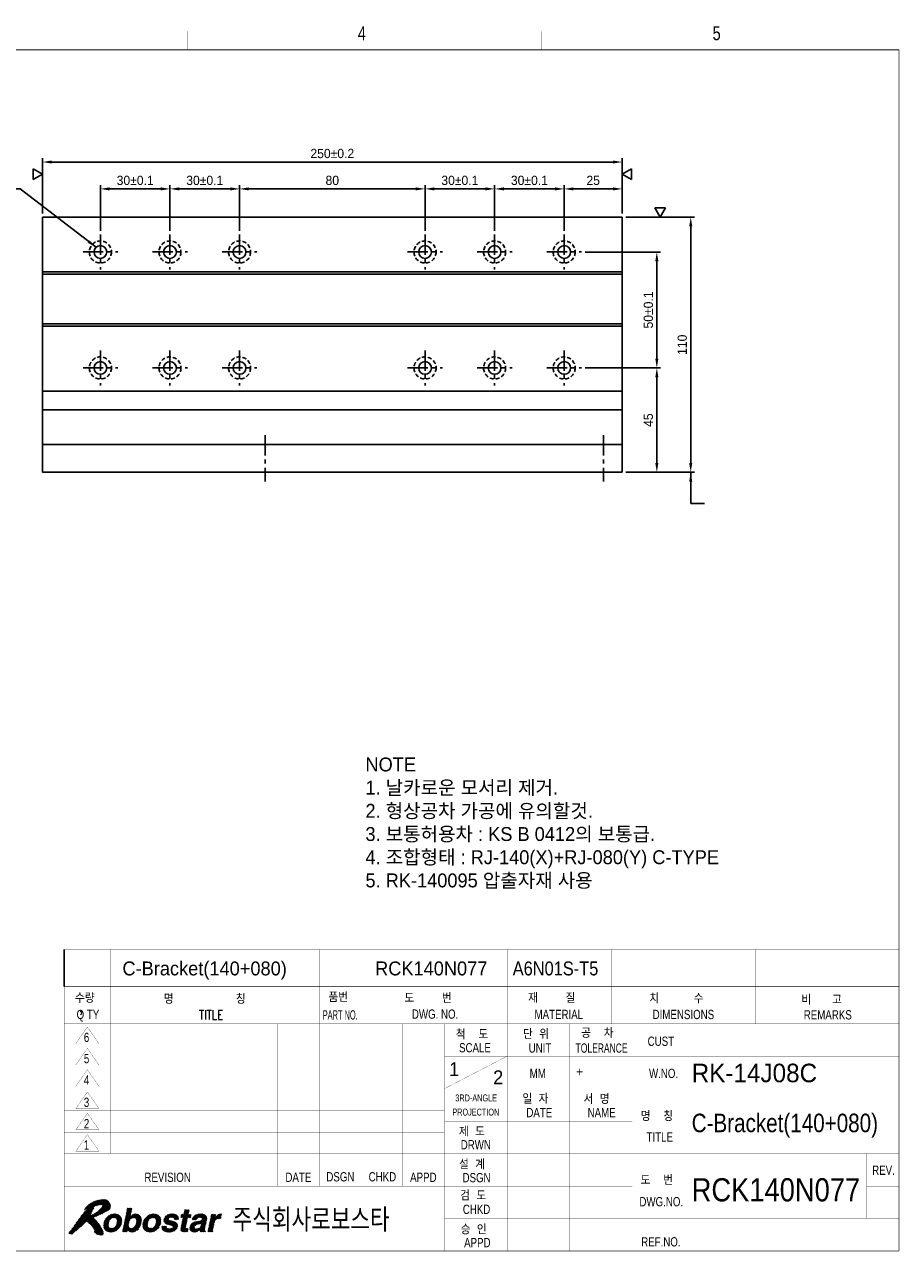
# Model space of a CAD drawing. Extents: x 1459 to 11977, y 582 to 6630.
# Tile 2 of 2: x 1850 to 2228, y 1106 to 1635. Entities that reach past the tile are written whole.
import ezdxf
from ezdxf.enums import TextEntityAlignment as Align

# ---------------------------------------------------------------- set-up
doc = ezdxf.new("R2010")
doc.units = 0
doc.header["$LTSCALE"] = 7
doc.header["$MEASUREMENT"] = 0
doc.linetypes.add('CENTER', pattern=[2, 1.25, -0.25, 0.25, -0.25])
doc.linetypes.add('HIDDEN', pattern=[0.375, 0.25, -0.125])
doc.layers.get('0').update_dxf_attribs({"linetype": 'CONTINUOUS'})
doc.layers.get('DEFPOINTS').update_dxf_attribs({"linetype": 'CONTINUOUS'})
for name, color, linetype in [('1', 3, 'CENTER'), ('3', 4, 'CONTINUOUS'), ('CENTERLINE', 3, 'CENTER'), ('DIM', 4, 'CONTINUOUS'), ('DIMENSION', 4, 'CONTINUOUS'), ('HIDDENLINE', 5, 'HIDDEN')]:
    doc.layers.add(name, color=color, linetype=linetype)
doc.styles.add('GHS', font='romans.shx', dxfattribs={"bigfont": 'ghs.shx'})
doc.styles.add('HS', font='txt.shx', dxfattribs={"width": 0.8, "bigfont": 'hs.shx'})
doc.styles.add('ROMANS', font='ROMANS.shx', dxfattribs={"width": 0.8})
doc.styles.get("Standard").update_dxf_attribs({"font": 'Gulim.ttf'})
doc.dimstyles.new('ISO-25(x1.5)', dxfattribs={"dimscale": 1.6, "dimtxt": 2.5, "dimasz": 2.5, "dimexe": 1, "dimexo": 1, "dimgap": 1, "dimtad": 1, "dimdsep": 46, "dimtxsty": 'GHS', "dimcen": 0, "dimclrd": 256, "dimclre": 256, "dimclrt": 9, "dimadec": 0, "dimazin": 2, "dimtfac": 1, "dimtmove": 0, "dimatfit": 3, "dimfxl": 0, "dimlwd": -1, "dimlwe": -1, "dimarcsym": 0})

# ---------------------------------------------------------------- blocks, each defined once
blk = doc.blocks.new('*X1')
at = {"color": 0}
for p, q in [((8.49, 5.4), (11.07, 7.98)), ((8.51, 5.59), (10.91, 7.99)), ((8.53, 5.79), (10.72, 7.98)), ((8.55, 5.98), (10.52, 7.96)), ((10.39, 7.12), (11.23, 7.96)), ((12.85, 5.52), (15.32, 7.98)), ((12.9, 5.74), (15.11, 7.96)), ((13.14, 6.86), (14.39, 8.11)), ((13.19, 7.09), (14.44, 8.34)), ((13.23, 7.31), (14.48, 8.56)), ((13.28, 7.54), (14.53, 8.79)), ((13.33, 7.76), (14.58, 9.01)), ((13.38, 7.99), (14.6, 9.21)), ((13.42, 8.21), (14.42, 9.21)), ((13.47, 8.44), (14.24, 9.21)), ((13.52, 8.66), (14.07, 9.21)), ((13.57, 8.88), (13.89, 9.21)), ((13.62, 9.11), (13.71, 9.21)), ((14.54, 7.03), (15.5, 7.99)), ((14.81, 7.12), (15.66, 7.97)), ((15.01, 7.14), (15.81, 7.95)), ((16.95, 5.55), (19.39, 7.99)), ((16.97, 5.74), (19.21, 7.98)), ((16.98, 5.94), (19.01, 7.96)), ((17.04, 6.17), (18.81, 7.94)), ((18.58, 7), (19.55, 7.97)), ((18.88, 7.13), (19.71, 7.95)), ((21.49, 6.55), (22.9, 7.96)), ((21.51, 6.39), (23.09, 7.98)), ((21.52, 6.23), (23.28, 7.99)), ((21.59, 6.13), (23.45, 7.99)), ((22.87, 7.23), (23.62, 7.98)), ((23.07, 7.25), (23.77, 7.95)), ((25.14, 7.2), (26.85, 8.91)), ((25.31, 7.2), (26.97, 8.85)), ((25.49, 7.2), (26.92, 8.63)), ((25.53, 6.71), (26.78, 7.95)), ((25.58, 6.93), (26.83, 8.18)), ((25.63, 7.15), (26.88, 8.4)), ((25.82, 8.05), (26.67, 8.91)), ((25.86, 8.28), (26.5, 8.91)), ((25.91, 8.5), (26.32, 8.91)), ((25.96, 8.73), (26.14, 8.91)), ((27.64, 6.69), (28.89, 7.94)), ((27.81, 6.69), (29.1, 7.98)), ((27.99, 6.69), (29.29, 7.99)), ((28.17, 6.69), (29.47, 8)), ((28.34, 6.69), (29.64, 7.99)), ((29.02, 7.19), (29.81, 7.98)), ((29.22, 7.21), (29.95, 7.95)), ((31.21, 5.32), (33.89, 7.99)), ((31.26, 5.54), (33.71, 7.99)), ((31.31, 5.76), (33.51, 7.97)), ((8.52, 5.25), (9.68, 6.41)), ((8.55, 5.1), (9.59, 6.15)), ((8.58, 4.96), (9.54, 5.92)), ((8.62, 6.23), (10.31, 7.92)), ((8.64, 4.84), (9.52, 5.72)), ((8.7, 6.49), (10.04, 7.84)), ((8.7, 4.73), (9.52, 5.54)), ((8.77, 4.61), (9.54, 5.39)), ((8.88, 6.84), (9.71, 7.68)), ((9.99, 4.07), (12.42, 6.5)), ((10.17, 4.08), (12.4, 6.3)), ((10.37, 4.1), (12.38, 6.1)), ((10.58, 4.12), (12.32, 5.87)), ((10.6, 7.15), (11.38, 7.94)), ((10.78, 7.16), (11.51, 7.89)), ((10.84, 4.21), (12.23, 5.6)), ((10.93, 7.13), (11.64, 7.84)), ((11.05, 5.31), (12.42, 6.68)), ((11.06, 7.09), (11.77, 7.79)), ((11.17, 7.02), (11.87, 7.71)), ((11.26, 6.93), (11.96, 7.64)), ((11.26, 5.69), (12.4, 6.83)), ((11.33, 6.82), (12.06, 7.56)), ((11.34, 5.95), (12.37, 6.98)), ((11.37, 6.69), (12.14, 7.46)), ((11.38, 6.17), (12.34, 7.12)), ((11.4, 6.54), (12.21, 7.35)), ((11.4, 6.36), (12.28, 7.24)), ((12.57, 4.17), (13.86, 5.46)), ((12.61, 4.39), (13.85, 5.63)), ((12.66, 4.62), (13.87, 5.83)), ((12.71, 4.84), (13.91, 6.05)), ((12.73, 4.16), (13.89, 5.32)), ((12.76, 5.07), (13.99, 6.3)), ((12.8, 5.29), (14.14, 6.63)), ((12.95, 5.97), (14.85, 7.87)), ((13, 6.19), (14.24, 7.44)), ((13.04, 6.42), (14.29, 7.66)), ((13.09, 6.64), (14.34, 7.89)), ((14.27, 4.1), (16.65, 6.49)), ((14.41, 4.07), (16.63, 6.29)), ((14.58, 4.06), (16.6, 6.09)), ((14.78, 4.09), (16.54, 5.84)), ((14.99, 4.12), (16.46, 5.59)), ((15.16, 7.12), (15.94, 7.9)), ((15.19, 5.21), (16.67, 6.68)), ((15.29, 7.08), (16.06, 7.84)), ((15.4, 7.01), (16.18, 7.79)), ((15.46, 5.65), (16.65, 6.84)), ((15.49, 6.91), (16.27, 7.7)), ((15.55, 6.81), (16.36, 7.61)), ((15.55, 5.92), (16.63, 7)), ((15.59, 6.67), (16.44, 7.52)), ((15.6, 6.14), (16.61, 7.15)), ((15.62, 6.51), (16.5, 7.4)), ((15.62, 6.34), (16.55, 7.27)), ((16.94, 5.37), (18.28, 6.71)), ((16.97, 5.22), (18.1, 6.34)), ((17, 5.07), (18.02, 6.09)), ((17.03, 4.92), (17.98, 5.87)), ((17.09, 4.81), (17.96, 5.68)), ((17.13, 6.43), (18.55, 7.86)), ((17.16, 4.7), (17.96, 5.5)), ((17.23, 4.59), (17.99, 5.36)), ((17.25, 6.73), (18.26, 7.74)), ((18.31, 4.08), (20.87, 6.64)), ((18.47, 4.06), (20.85, 6.45)), ((18.66, 4.08), (20.84, 6.25)), ((18.86, 4.1), (20.82, 6.06)), ((19.08, 4.15), (20.74, 5.8)), ((19.09, 7.16), (19.86, 7.92)), ((19.26, 7.15), (19.98, 7.88)), ((19.34, 4.23), (20.65, 5.54)), ((19.41, 7.13), (20.11, 7.83)), ((19.53, 7.07), (20.24, 7.77)), ((19.64, 7), (20.33, 7.7)), ((19.67, 5.62), (20.84, 6.79)), ((19.72, 6.91), (20.43, 7.62)), ((19.77, 5.89), (20.82, 6.94)), ((19.79, 6.79), (20.53, 7.54)), ((19.82, 6.65), (20.6, 7.43)), ((19.82, 6.12), (20.79, 7.09)), ((19.84, 6.32), (20.73, 7.21)), ((19.85, 6.5), (20.67, 7.32)), ((21.04, 5.04), (21.35, 5.36)), ((21.04, 5.22), (21.18, 5.36)), ((21.05, 4.87), (21.53, 5.36)), ((21.1, 4.75), (21.71, 5.36)), ((21.15, 4.62), (21.88, 5.36)), ((21.22, 4.52), (22.05, 5.35)), ((21.47, 6.72), (22.69, 7.93)), ((21.54, 6.96), (22.42, 7.84)), ((21.69, 6.04), (22.49, 6.84)), ((21.78, 5.96), (22.55, 6.73)), ((21.79, 7.38), (22.01, 7.61)), ((21.87, 5.87), (22.64, 6.65)), ((22, 5.82), (22.78, 6.6)), ((22.13, 5.78), (22.91, 6.56)), ((22.26, 5.73), (23.05, 6.52)), ((22.39, 5.69), (23.19, 6.49)), ((22.53, 5.65), (23.34, 6.46)), ((22.54, 4.06), (24.39, 5.92)), ((22.68, 5.62), (23.48, 6.42)), ((22.72, 4.07), (24.43, 5.78)), ((22.82, 5.59), (23.62, 6.38)), ((22.91, 4.08), (24.45, 5.62)), ((22.97, 5.55), (23.75, 6.34)), ((23.1, 5.51), (23.88, 6.29)), ((23.13, 4.13), (24.47, 5.46)), ((23.23, 5.47), (24.01, 6.24)), ((23.24, 7.24), (23.92, 7.92)), ((23.35, 5.41), (24.12, 6.17)), ((23.4, 7.22), (24.05, 7.88)), ((23.41, 5.29), (24.21, 6.09)), ((23.44, 5.15), (24.3, 6.01)), ((23.53, 7.18), (24.17, 7.82)), ((23.63, 7.1), (24.29, 7.77)), ((23.68, 6.98), (24.38, 7.68)), ((23.7, 6.82), (24.48, 7.6)), ((23.82, 6.76), (24.55, 7.49)), ((23.99, 6.76), (24.6, 7.37)), ((24.17, 6.76), (24.65, 7.24)), ((24.35, 6.76), (24.66, 7.07)), ((24.52, 6.76), (24.66, 6.9)), ((25.12, 4.7), (26.35, 5.93)), ((25.13, 4.54), (26.3, 5.71)), ((25.15, 4.91), (26.4, 6.16)), ((25.17, 7.41), (25.66, 7.9)), ((25.18, 4.41), (26.25, 5.49)), ((25.2, 5.13), (26.45, 6.38)), ((25.22, 7.63), (25.49, 7.9)), ((25.24, 5.36), (26.49, 6.61)), ((25.27, 7.86), (25.31, 7.9)), ((25.29, 5.58), (26.54, 6.83)), ((25.34, 5.81), (26.59, 7.06)), ((25.39, 6.03), (27.25, 7.9)), ((25.44, 6.26), (27.08, 7.9)), ((25.48, 6.48), (26.9, 7.9)), ((26.73, 7.2), (27.37, 7.83)), ((26.9, 7.2), (27.32, 7.61)), ((27.07, 4.89), (28.55, 6.36)), ((27.08, 7.2), (27.27, 7.38)), ((27.09, 4.72), (28.75, 6.39)), ((27.09, 5.08), (28.33, 6.32)), ((27.12, 4.58), (28.96, 6.42)), ((27.15, 5.32), (28.09, 6.26)), ((27.18, 4.46), (29.17, 6.45)), ((27.3, 5.64), (27.76, 6.1)), ((27.61, 6.84), (28.66, 7.89)), ((27.74, 7.15), (28.37, 7.77)), ((28.42, 4.11), (30.63, 6.32)), ((28.61, 5.72), (29.37, 6.48)), ((28.67, 4.19), (30.58, 6.1)), ((28.84, 5.77), (30.64, 7.57)), ((29.04, 4.39), (30.53, 5.87)), ((29.05, 5.8), (30.7, 7.45)), ((29.27, 5.85), (30.75, 7.33)), ((29.31, 4.48), (30.48, 5.65)), ((29.31, 4.3), (30.43, 5.42)), ((29.38, 7.2), (30.1, 7.92)), ((29.38, 5.25), (30.67, 6.54)), ((29.5, 5.55), (30.72, 6.77)), ((29.53, 7.17), (30.23, 7.87)), ((29.55, 5.77), (30.75, 6.98)), ((29.56, 5.96), (30.76, 7.16)), ((29.65, 7.12), (30.35, 7.82)), ((29.73, 7.02), (30.46, 7.75)), ((29.76, 6.87), (30.56, 7.67)), ((30.97, 4.19), (32.22, 5.44)), ((31.02, 4.42), (32.27, 5.67)), ((31.07, 4.64), (32.32, 5.89)), ((31.12, 4.87), (32.37, 6.12)), ((31.16, 5.09), (32.45, 6.38)), ((31.36, 5.99), (33.25, 7.89)), ((31.4, 6.21), (32.6, 7.41)), ((31.45, 6.44), (32.65, 7.63)), ((31.5, 6.66), (32.69, 7.86)), ((31.55, 6.89), (32.56, 7.9)), ((31.59, 7.11), (32.38, 7.9)), ((31.64, 7.34), (32.2, 7.9)), ((31.69, 7.56), (32.03, 7.9)), ((31.74, 7.79), (31.85, 7.9)), ((32.98, 6.91), (33.92, 7.85)), ((33.22, 6.97), (33.87, 7.62)), ((33.42, 6.99), (33.83, 7.4)), ((33.6, 7), (33.78, 7.18)), ((8.84, 4.51), (9.58, 5.25)), ((8.94, 4.44), (9.65, 5.14)), ((9.04, 4.36), (9.73, 5.05)), ((9.14, 4.28), (9.84, 4.98)), ((9.26, 4.23), (9.97, 4.93)), ((9.39, 4.18), (10.12, 4.91)), ((9.52, 4.13), (10.29, 4.9)), ((9.67, 4.1), (10.5, 4.93)), ((9.83, 4.09), (10.82, 5.07)), ((11.15, 4.34), (12.09, 5.28)), ((12.91, 4.16), (13.94, 5.19)), ((13.09, 4.16), (14.01, 5.09)), ((13.26, 4.16), (13.6, 4.49)), ((13.44, 4.16), (13.55, 4.27)), ((13.67, 4.57), (14.1, 5)), ((13.73, 4.45), (14.21, 4.93)), ((13.81, 4.36), (14.35, 4.9)), ((13.9, 4.27), (14.51, 4.87)), ((14.01, 4.2), (14.71, 4.9)), ((14.13, 4.15), (15.04, 5.05)), ((15.25, 4.2), (16.31, 5.27)), ((15.69, 4.46), (16.01, 4.79)), ((17.31, 4.5), (18.04, 5.23)), ((17.41, 4.42), (18.11, 5.12)), ((17.51, 4.34), (18.2, 5.03)), ((17.61, 4.26), (18.31, 4.96)), ((17.74, 4.22), (18.45, 4.93)), ((17.87, 4.17), (18.6, 4.9)), ((17.99, 4.12), (18.79, 4.91)), ((18.15, 4.1), (18.99, 4.94)), ((19.7, 4.41), (20.46, 5.17)), ((21.31, 4.43), (22.05, 5.17)), ((21.4, 4.35), (22.09, 5.04)), ((21.52, 4.29), (22.18, 4.94)), ((21.64, 4.23), (22.29, 4.88)), ((21.76, 4.17), (22.43, 4.84)), ((21.91, 4.14), (22.58, 4.82)), ((22.05, 4.11), (22.75, 4.81)), ((22.2, 4.09), (22.94, 4.82)), ((22.37, 4.07), (23.19, 4.9)), ((23.37, 4.19), (24.45, 5.27)), ((23.65, 4.3), (24.34, 4.98)), ((25.25, 4.31), (26.21, 5.26)), ((25.35, 4.23), (26.17, 5.04)), ((25.49, 4.19), (26.22, 4.92)), ((25.62, 4.14), (26.35, 4.87)), ((25.79, 4.13), (26.52, 4.86)), ((25.95, 4.12), (26.7, 4.87)), ((26.13, 4.12), (26.7, 4.69)), ((26.31, 4.12), (26.65, 4.47)), ((26.49, 4.13), (26.6, 4.24)), ((27.25, 4.36), (28.09, 5.2)), ((27.34, 4.27), (28.09, 5.02)), ((27.44, 4.2), (28.15, 4.9)), ((27.57, 4.14), (28.24, 4.82)), ((27.7, 4.1), (28.37, 4.77)), ((27.85, 4.08), (28.55, 4.77)), ((28.02, 4.06), (28.77, 4.82)), ((28.21, 4.08), (29.08, 4.95)), ((29.35, 4.16), (30.39, 5.2)), ((29.53, 4.16), (30.34, 4.97)), ((29.7, 4.16), (30.3, 4.76)), ((29.88, 4.16), (30.28, 4.56)), ((30.06, 4.16), (30.31, 4.41)), ((30.23, 4.16), (30.39, 4.32)), ((31.12, 4.16), (32.18, 5.22)), ((31.29, 4.16), (32.13, 4.99)), ((31.47, 4.16), (32.08, 4.77)), ((31.65, 4.16), (32.03, 4.54)), ((31.82, 4.16), (31.98, 4.32))]:
    blk.add_line(p, q, dxfattribs=at)
blk = doc.blocks.new('*X2')
at = {"color": 0}
for p, q in [((2.13, 5.4), (7.75, 11.03)), ((2.6, 6.05), (7.53, 10.98)), ((3.09, 6.72), (7.3, 10.93)), ((3.62, 7.42), (7.08, 10.88)), ((4.25, 8.23), (6.86, 10.84)), ((4.83, 8.99), (6.55, 10.71)), ((5.05, 6.2), (9.58, 10.73)), ((5.15, 6.12), (9.65, 10.62)), ((6.55, 9.65), (7.97, 11.06)), ((6.85, 9.77), (8.18, 11.1)), ((7.1, 9.84), (8.37, 11.11)), ((7.32, 9.89), (8.55, 11.11)), ((7.53, 9.92), (8.72, 11.11)), ((7.73, 9.94), (8.87, 11.08)), ((7.92, 9.96), (9.01, 11.05)), ((8.11, 9.97), (9.15, 11.01)), ((8.22, 9.54), (9.49, 10.81)), ((8.25, 9.93), (9.26, 10.94)), ((8.29, 9.8), (9.37, 10.88)), ((1.02, 3.77), (6.2, 8.94)), ((1.09, 4.01), (6.36, 9.27)), ((1.16, 3.72), (6.04, 8.6)), ((1.3, 3.69), (5.87, 8.26)), ((1.64, 4.74), (6.53, 9.63)), ((4.36, 8.87), (5.87, 10.38)), ((4.5, 9.19), (5.44, 10.12)), ((4.79, 9.12), (6.22, 10.55)), ((4.84, 6.34), (6.57, 8.07)), ((4.94, 6.27), (7.07, 8.4)), ((6.53, 7.33), (9.72, 10.52)), ((6.82, 7.44), (9.78, 10.4)), ((7.12, 7.56), (9.84, 10.28)), ((7.43, 7.69), (9.88, 10.15)), ((7.76, 7.85), (9.92, 10.01)), ((8.1, 8.01), (9.95, 9.86)), ((8.47, 8.2), (9.95, 9.69)), ((8.87, 8.43), (9.95, 9.51)), ((9.32, 8.7), (9.89, 9.27)), ((1.45, 3.66), (5.66, 7.87)), ((1.62, 3.65), (5.61, 7.64)), ((2.49, 4.35), (5.89, 7.74)), ((3.53, 5.21), (4.72, 6.4)), ((4.73, 6.41), (6.2, 7.88)), ((5.25, 6.04), (6.34, 7.14)), ((5.34, 5.96), (6.44, 7.06)), ((5.44, 5.88), (6.53, 6.97)), ((5.54, 5.8), (6.62, 6.89)), ((5.62, 5.71), (6.71, 6.8)), ((5.71, 5.62), (6.79, 6.71)), ((5.8, 5.54), (6.88, 6.62)), ((5.89, 5.45), (6.96, 6.52)), ((5.97, 5.35), (7.05, 6.43)), ((6.04, 5.25), (7.13, 6.33)), ((6.12, 5.15), (7.2, 6.23)), ((6.2, 5.05), (7.28, 6.13)), ((6.27, 4.94), (7.36, 6.03)), ((6.33, 4.83), (7.44, 5.93)), ((6.4, 4.72), (7.51, 5.83)), ((6.46, 4.61), (7.58, 5.72)), ((6.51, 4.48), (7.65, 5.62)), ((6.56, 4.36), (7.72, 5.51)), ((6.57, 4.01), (7.86, 5.29)), ((6.61, 4.23), (7.79, 5.4)), ((6.49, 4.11), (6.54, 4.15)), ((6.65, 3.92), (7.92, 5.18)), ((6.74, 3.83), (7.99, 5.07)), ((6.83, 3.74), (8.05, 4.96)), ((6.92, 3.65), (8.12, 4.85)), ((7.05, 3.6), (8.18, 4.73)), ((7.2, 3.58), (8.24, 4.62)), ((7.34, 3.54), (8.3, 4.5)), ((7.48, 3.51), (8.35, 4.37)), ((7.62, 3.47), (8.37, 4.22)), ((7.77, 3.44), (8.4, 4.07)), ((7.93, 3.42), (8.43, 3.92)), ((8.13, 3.44), (8.44, 3.75))]:
    blk.add_line(p, q, dxfattribs=at)
blk = doc.blocks.new('LOGO-ROBOSTAR')
at = {"color": 230, "const_width": 0.00973}
for points in [[(9.53, 10.79), (9.13, 11.02), (8.68, 11.12), (8.21, 11.1), (7.73, 11.02), (7.27, 10.92), (6.83, 10.83), (6.33, 10.61), (5.82, 10.35), (5.33, 10.06), (4.89, 9.7), (4.53, 9.27), (4.31, 8.74), (4.38, 8.82), (4.46, 8.88), (4.54, 8.94), (4.62, 9), (4.7, 9.06), (4.78, 9.12), (4.81, 9.1), (4.83, 9.07), (4.83, 9.04), (4.83, 9), (4.83, 8.96), (4.83, 8.93), (4.15, 8.1), (3.49, 7.26), (2.85, 6.39), (2.22, 5.52), (1.58, 4.66), (0.93, 3.8), (1.07, 3.75), (1.2, 3.71), (1.35, 3.68), (1.49, 3.66), (1.64, 3.65), (1.79, 3.66), (2.27, 4.16), (2.78, 4.6), (3.3, 5.02), (3.81, 5.44), (4.29, 5.9), (4.73, 6.42), (5.14, 6.14), (5.53, 5.81), (5.89, 5.45), (6.2, 5.05), (6.46, 4.62), (6.63, 4.18), (6.61, 4.14), (6.58, 4.14), (6.55, 4.15), (6.52, 4.16), (6.48, 4.18), (6.44, 4.18), (6.51, 4.08), (6.59, 3.98), (6.68, 3.89), (6.78, 3.79), (6.87, 3.7), (6.97, 3.61), (7.21, 3.58), (7.45, 3.52), (7.69, 3.45), (7.93, 3.42), (8.16, 3.45), (8.39, 3.56), (8.43, 3.71), (8.44, 3.85), (8.42, 3.99), (8.39, 4.13), (8.36, 4.28), (8.34, 4.42), (8.07, 4.93), (7.77, 5.43), (7.44, 5.93), (7.08, 6.4), (6.68, 6.83), (6.25, 7.22), (6.85, 7.45), (7.44, 7.7), (8.01, 7.97), (8.58, 8.26), (9.13, 8.58), (9.67, 8.93), (9.87, 9.21), (9.96, 9.53), (9.95, 9.87), (9.87, 10.21), (9.72, 10.52)], [(8.2, 9.45), (7.81, 9.02), (7.39, 8.64), (6.95, 8.3), (6.48, 8.02), (6, 7.79), (5.5, 7.6), (5.7, 7.93), (5.88, 8.27), (6.04, 8.61), (6.21, 8.96), (6.37, 9.3), (6.54, 9.64), (6.8, 9.75), (7.06, 9.83), (7.34, 9.89), (7.62, 9.93), (7.91, 9.96), (8.2, 9.97), (8.28, 9.91), (8.3, 9.83), (8.28, 9.74), (8.25, 9.64), (8.22, 9.55)]]:
    blk.add_lwpolyline(points, close=True, dxfattribs=at)
at = {"color": 5, "const_width": 0.00973}
for points in [[(10.04, 4.06), (9.56, 4.11), (9.15, 4.27), (8.81, 4.54), (8.59, 4.92), (8.49, 5.42), (8.55, 6.03), (8.75, 6.64), (9.06, 7.14), (9.45, 7.52), (9.89, 7.79), (10.38, 7.94), (10.88, 8), (11.36, 7.94), (11.78, 7.79), (12.11, 7.52), (12.34, 7.14), (12.43, 6.64), (12.37, 6.03), (12.17, 5.42), (11.86, 4.92), (11.48, 4.54), (11.03, 4.27), (10.54, 4.11)], [(14.24, 7.41), (14.25, 7.41), (14.37, 7.54), (14.52, 7.67), (14.7, 7.79), (14.91, 7.9), (15.16, 7.97), (15.46, 8), (15.85, 7.94), (16.18, 7.78), (16.44, 7.52), (16.61, 7.15), (16.67, 6.66), (16.6, 6.07), (16.46, 5.57), (16.23, 5.09), (15.94, 4.68), (15.56, 4.36), (15.12, 4.14), (14.6, 4.06), (14.4, 4.08), (14.2, 4.12), (14.02, 4.19), (13.87, 4.3), (13.73, 4.44), (13.64, 4.63), (13.63, 4.63), (13.53, 4.16), (12.56, 4.16), (13.64, 9.21), (14.62, 9.21)], [(18.49, 4.06), (18.01, 4.11), (17.59, 4.27), (17.25, 4.54), (17.03, 4.92), (16.93, 5.42), (16.99, 6.03), (17.2, 6.64), (17.5, 7.14), (17.89, 7.52), (18.34, 7.79), (18.82, 7.94), (19.32, 8), (19.8, 7.94), (20.22, 7.79), (20.55, 7.52), (20.78, 7.14), (20.87, 6.64), (20.81, 6.03), (20.61, 5.42), (20.31, 4.92), (19.92, 4.54), (19.47, 4.27), (18.99, 4.11)], [(23.7, 6.76), (23.7, 6.88), (23.68, 6.99), (23.63, 7.1), (23.53, 7.18), (23.37, 7.23), (23.15, 7.25), (22.91, 7.24), (22.74, 7.19), (22.62, 7.13), (22.54, 7.05), (22.49, 6.97), (22.46, 6.89), (22.59, 6.66), (23, 6.53), (23.53, 6.41), (24.06, 6.23), (24.42, 5.9), (24.48, 5.35), (24.3, 4.87), (24.01, 4.53), (23.65, 4.3), (23.27, 4.15), (22.89, 4.08), (22.57, 4.06), (22.15, 4.09), (21.75, 4.18), (21.42, 4.33), (21.17, 4.58), (21.03, 4.91), (21.04, 5.36), (22.05, 5.36), (22.04, 5.2), (22.07, 5.07), (22.15, 4.96), (22.28, 4.88), (22.48, 4.83), (22.75, 4.81), (22.98, 4.83), (23.15, 4.88), (23.29, 4.95), (23.38, 5.03), (23.43, 5.12), (23.46, 5.19), (23.34, 5.43), (22.94, 5.56), (22.4, 5.68), (21.88, 5.86), (21.53, 6.19), (21.47, 6.75), (21.56, 7.03), (21.73, 7.31), (21.97, 7.58), (22.3, 7.79), (22.72, 7.94), (23.25, 8), (23.62, 7.98), (23.97, 7.91), (24.29, 7.77), (24.53, 7.55), (24.66, 7.22), (24.66, 6.76)], [(26.77, 7.9), (27.38, 7.9), (27.23, 7.2), (26.62, 7.2), (26.19, 5.17), (26.17, 5.07), (26.17, 4.99), (26.19, 4.93), (26.25, 4.89), (26.36, 4.87), (26.53, 4.86), (26.56, 4.86), (26.6, 4.87), (26.63, 4.87), (26.67, 4.87), (26.7, 4.87), (26.74, 4.88), (26.58, 4.13), (26.5, 4.13), (26.42, 4.13), (26.34, 4.12), (26.27, 4.12), (26.19, 4.12), (26.11, 4.12), (25.99, 4.12), (25.62, 4.14), (25.37, 4.22), (25.21, 4.34), (25.13, 4.5), (25.12, 4.7), (25.15, 4.93), (25.64, 7.2), (25.13, 7.2), (25.28, 7.9), (25.78, 7.9), (26, 8.91), (26.98, 8.91)], [(30.32, 4.89), (30.29, 4.7), (30.28, 4.55), (30.29, 4.45), (30.32, 4.38), (30.36, 4.34), (30.42, 4.31), (30.38, 4.16), (29.32, 4.16), (29.32, 4.24), (29.31, 4.31), (29.31, 4.37), (29.31, 4.43), (29.32, 4.51), (29.33, 4.6), (29.18, 4.48), (29.01, 4.36), (28.81, 4.25), (28.58, 4.15), (28.31, 4.09), (28, 4.06), (27.73, 4.09), (27.48, 4.17), (27.28, 4.32), (27.13, 4.53), (27.07, 4.8), (27.1, 5.15), (27.2, 5.49), (27.37, 5.77), (27.58, 5.99), (27.84, 6.16), (28.13, 6.28), (28.44, 6.35), (29.35, 6.48), (29.43, 6.49), (29.52, 6.52), (29.6, 6.56), (29.67, 6.61), (29.72, 6.68), (29.76, 6.77), (29.77, 6.95), (29.71, 7.07), (29.61, 7.15), (29.48, 7.19), (29.34, 7.21), (29.21, 7.21), (28.99, 7.19), (28.82, 7.12), (28.69, 7.03), (28.6, 6.92), (28.54, 6.8), (28.49, 6.69), (27.54, 6.69), (27.76, 7.18), (28.04, 7.54), (28.36, 7.77), (28.73, 7.91), (29.11, 7.98), (29.49, 8), (29.78, 7.98), (30.1, 7.92), (30.39, 7.8), (30.63, 7.6), (30.76, 7.31), (30.75, 6.91)], [(31.76, 7.9), (32.7, 7.9), (32.57, 7.25), (32.58, 7.25), (32.72, 7.44), (32.88, 7.61), (33.05, 7.77), (33.25, 7.89), (33.49, 7.97), (33.76, 8), (33.8, 8), (33.83, 7.99), (33.86, 7.99), (33.89, 7.99), (33.92, 7.99), (33.95, 7.98), (33.74, 6.99), (33.7, 6.99), (33.65, 6.99), (33.6, 7), (33.55, 7), (33.51, 7), (33.46, 7), (33.12, 6.96), (32.86, 6.86), (32.66, 6.71), (32.52, 6.52), (32.42, 6.32), (32.36, 6.11), (31.95, 4.16), (30.97, 4.16)], [(10.7, 7.17), (10.36, 7.12), (10.09, 6.98), (9.89, 6.78), (9.73, 6.54), (9.63, 6.28), (9.56, 6.03), (9.52, 5.78), (9.52, 5.52), (9.57, 5.28), (9.69, 5.08), (9.9, 4.94), (10.22, 4.89), (10.56, 4.94), (10.83, 5.08), (11.04, 5.28), (11.19, 5.52), (11.29, 5.78), (11.36, 6.03), (11.4, 6.28), (11.4, 6.54), (11.35, 6.78), (11.23, 6.98), (11.02, 7.12)], [(14.98, 7.15), (14.68, 7.1), (14.43, 6.97), (14.23, 6.77), (14.08, 6.52), (13.96, 6.24), (13.88, 5.95), (13.85, 5.67), (13.86, 5.42), (13.93, 5.2), (14.06, 5.03), (14.25, 4.91), (14.53, 4.87), (14.82, 4.92), (15.06, 5.07), (15.25, 5.27), (15.4, 5.51), (15.51, 5.76), (15.58, 6), (15.62, 6.29), (15.62, 6.56), (15.56, 6.8), (15.44, 6.98), (15.25, 7.1)], [(19.15, 7.17), (18.8, 7.12), (18.54, 6.98), (18.33, 6.78), (18.18, 6.54), (18.07, 6.28), (18, 6.03), (17.97, 5.78), (17.96, 5.52), (18.01, 5.28), (18.13, 5.08), (18.34, 4.94), (18.66, 4.89), (19, 4.94), (19.27, 5.08), (19.48, 5.28), (19.63, 5.52), (19.74, 5.78), (19.8, 6.03), (19.84, 6.28), (19.85, 6.54), (19.8, 6.78), (19.68, 6.98), (19.46, 7.12)], [(29.59, 5.98), (29.53, 5.94), (29.45, 5.91), (29.35, 5.87), (29.23, 5.84), (29.07, 5.81), (28.88, 5.78), (28.7, 5.74), (28.53, 5.69), (28.38, 5.62), (28.25, 5.53), (28.15, 5.39), (28.09, 5.21), (28.08, 5.06), (28.11, 4.94), (28.17, 4.86), (28.26, 4.8), (28.36, 4.77), (28.45, 4.76), (28.68, 4.79), (28.89, 4.85), (29.1, 4.96), (29.27, 5.11), (29.41, 5.29), (29.49, 5.5)]]:
    blk.add_lwpolyline(points, close=True, dxfattribs=at)
at = {"color": 230, "linetype": 'Continuous'}
blk.add_blockref('*X2', (0, 0), dxfattribs=at)
at = {"color": 5, "linetype": 'Continuous'}
blk.add_blockref('*X1', (0, 0), dxfattribs=at)
at = {"style": 'GHS', "width": 0.8}
blk.add_text('주식회사로보스타', height=5, dxfattribs=at).set_placement((36.32, 4.19))
blk = doc.blocks.new('A3-DJ')
for points, const_width in [([(30, 269), (410, 269)], 0.2), ([(410, 269), (410, 10)], 0.2), ([(230, 67), (410, 67)], 0.1), ([(230, 67), (230, 10)], 0.1), ([(30, 10), (410, 10)], 0.2)]:
    blk.add_lwpolyline(points, dxfattribs=dict(const_width=const_width))
at = {"layer": '3'}
blk.add_line((230, 75), (230, 67), dxfattribs=at)
at = {"layer": '3', "const_width": 0.05}
for points in [[(256.5, 273), (256.5, 269)], [(333, 273), (333, 269)], [(230, 75), (410, 75)], [(240, 75), (240, 31)], [(285, 75), (285, 24)], [(294, 75), (294, 24)], [(325.5, 75), (325.5, 10)], [(348, 75), (348, 59)], [(379, 75), (379, 59)], [(230, 59), (410, 59)], [(235, 58.3), (232.5, 54.7)], [(237.5, 54.7), (235, 58.3)], [(276, 59), (276, 24)], [(303, 59), (303, 24)], [(312, 59), (312, 10)], [(339, 59), (339, 10)], [(352.5, 59), (352.5, 10)], [(364.5, 59), (364.5, 10)], [(230, 54.2), (312, 54.2)], [(232.5, 54.7), (237.5, 54.7)], [(235, 53.7), (232.5, 50.1)], [(237.5, 50.1), (235, 53.7)], [(312, 52), (410, 52)], [(325.5, 52), (312, 45)], [(230, 49.6), (312, 49.6)], [(232.5, 50.1), (237.5, 50.1)], [(235, 49.1), (232.5, 45.5)], [(237.5, 45.5), (235, 49.1)], [(230, 45), (410, 45)], [(232.5, 45.5), (237.5, 45.5)], [(235, 44.3), (232.5, 40.7)], [(237.5, 40.7), (235, 44.3)], [(230, 40.2), (312, 40.2)], [(232.5, 40.7), (237.5, 40.7)], [(235, 39.7), (232.5, 36.1)], [(237.5, 36.1), (235, 39.7)], [(312, 38), (352.5, 38)], [(230, 35.6), (312, 35.6)], [(232.5, 36.1), (237.5, 36.1)], [(235, 35.1), (232.5, 31.5)], [(237.5, 31.5), (235, 35.1)], [(230, 31), (410, 31)], [(232.5, 31.5), (237.5, 31.5)], [(403, 31), (403, 17)], [(230, 24), (352.5, 24)], [(403, 24), (410, 24)], [(312, 17), (410, 17)]]:
    blk.add_lwpolyline(points, dxfattribs=at)
blk.add_blockref('LOGO-ROBOSTAR', (230, 10))
at = {"style": 'GHS'}
for s, p in [('수량', (232.32, 63.51)), ('명         칭', (251.47, 63.3)), ('품번', (286.96, 63.68)), ('도    번', (303.35, 63.48)), ('재    질', (330.03, 63.52)), ('치     수', (356.15, 63.4)), ('비   고', (388.96, 63.15)), ('공  차', (341.48, 55.96)), ('척  도', (314.43, 55.68)), ('단 위', (328.93, 55.71)), ('일 자', (328.8, 41.77)), ('서 명', (341.98, 41.72)), ('명  칭', (354.31, 38.03)), ('제 도', (315.12, 34.7)), ('설 계', (315.12, 27.63)), ('도  번', (354.29, 24.24)), ('검 도', (315.37, 20.92)), ('승 인', (315.49, 13.6))]:
    blk.add_text(s, height=2, dxfattribs=at).set_placement(p)
at = {"layer": '1', "color": 2, "linetype": 'Continuous', "style": 'ROMANS'}
blk.add_text(',', height=2, dxfattribs=at).set_placement((233.63, 62.23), align=Align.MIDDLE)
at = {"layer": '3'}
for s, height, width, p in [('4', 3, 0.8, (294.18, 272.54)), ('5', 3, 0.8, (370.68, 272.54)), ('Q TY', 2, 0.8, (235.12, 60.75)), ('PART NO.', 2, 0.55, (289.52, 60.91)), ('DWG. NO.', 2, 0.8, (309.97, 61.08)), ('MATERIAL', 2, 0.8, (336.65, 61)), ('DIMENSIONS', 2, 0.8, (363.51, 61)), ('REMARKS', 2, 0.8, (394.64, 60.92)), ('6', 2, 0.8, (234.82, 56.07)), ('CUST', 2, 0.8, (358.65, 55.23)), ('SCALE', 2, 0.8, (318.57, 53.83)), ('UNIT', 2, 0.8, (332.59, 53.75)), ('TOLERANCE', 2, 0.7, (345.87, 53.75)), ('5', 2, 0.8, (234.82, 51.47)), ('4', 2, 0.8, (234.82, 46.87)), ('MM', 2, 0.8, (332.11, 48.28)), ('W.NO.', 2, 0.8, (359.23, 48.3)), ('3', 2, 0.8, (234.82, 42.07)), ('3RD-ANGLE', 1.5, 0.8, (318.83, 43)), ('PROJECTION', 1.5, 0.8, (318.75, 39.95)), ('DATE', 2, 0.8, (332.44, 39.84)), ('NAME', 2, 0.8, (345.88, 39.84)), ('2', 2, 0.8, (234.82, 37.47)), ('TITLE', 2, 0.8, (358.41, 34.56)), ('1', 2, 0.8, (234.82, 32.87)), ('DRWN', 2, 0.8, (318.75, 32.91)), ('REVISION', 2, 0.8, (252.3, 25.89)), ('DATE', 2, 0.8, (280.49, 25.89)), ('DSGN', 2, 0.8, (289.55, 26)), ('CHKD', 2, 0.8, (298.61, 26)), ('APPD', 2, 0.8, (307.44, 25.89)), ('DSGN', 2, 0.8, (318.91, 25.82)), ('REV.', 2, 0.8, (406.65, 27.42)), ('DWG.NO.', 2, 0.8, (358.74, 20.64)), ('CHKD', 2, 0.8, (318.91, 18.99)), ('REF.NO.', 2, 0.8, (358.66, 11.98)), ('APPD', 2, 0.8, (319.08, 11.81))]:
    blk.add_text(s, height=height, dxfattribs=dict(at, width=width)).set_placement(p, align=Align.MIDDLE)
at = {"layer": '3', "style": 'HS', "width": 0.8}
blk.add_text('TITLE', height=2, dxfattribs=at).set_placement((261.67, 60.91), align=Align.MIDDLE)
at = {"layer": '3'}
blk.add_text('+', height=2, dxfattribs=at).set_placement((341.14, 48.65), align=Align.MIDDLE)
blk = doc.blocks.new('*D34')
at = {"layer": 'DEFPOINTS', "color": 0}
for p in [(2108, 1563.73), (2108, 1551.52), (2083, 1544.02)]:
    blk.add_point(p, dxfattribs=at)
at = {"layer": 'DIMENSION'}
for p, q in [((2083, 1545.62), (2083, 1565.33)), ((2087, 1563.73), (2104, 1563.73)), ((2108, 1553.12), (2108, 1565.33))]:
    blk.add_line(p, q, dxfattribs=at)
for points in [[(2087, 1564.4), (2087, 1563.06), (2083, 1563.73)], [(2104, 1564.4), (2104, 1563.06), (2108, 1563.73)]]:
    blk.add_solid(points, dxfattribs=at)
at = {"layer": 'DIMENSION', "color": 9, "insert": (2095.5, 1567.38), "char_height": 4, "attachment_point": 5}
blk.add_mtext('25', dxfattribs=at)
blk = doc.blocks.new('*D35')
at = {"layer": 'DEFPOINTS', "color": 0}
for p in [(2083, 1563.73), (2053, 1544.02), (2083, 1544.02)]:
    blk.add_point(p, dxfattribs=at)
at = {"layer": 'DIMENSION'}
for p, q in [((2053, 1545.62), (2053, 1565.33)), ((2057, 1563.73), (2079, 1563.73)), ((2083, 1545.62), (2083, 1565.33))]:
    blk.add_line(p, q, dxfattribs=at)
for points in [[(2057, 1564.4), (2057, 1563.06), (2053, 1563.73)], [(2079, 1564.4), (2079, 1563.06), (2083, 1563.73)]]:
    blk.add_solid(points, dxfattribs=at)
at = {"layer": 'DIMENSION', "color": 9, "insert": (2068, 1567.38), "char_height": 4, "attachment_point": 5}
blk.add_mtext('30±0.1', dxfattribs=at)
blk = doc.blocks.new('*D36')
at = {"layer": 'DEFPOINTS', "color": 0}
for p in [(1913, 1563.73), (1883, 1544.02), (1913, 1544.02)]:
    blk.add_point(p, dxfattribs=at)
at = {"layer": 'DIMENSION'}
for p, q in [((1883, 1545.62), (1883, 1565.33)), ((1887, 1563.73), (1909, 1563.73)), ((1913, 1545.62), (1913, 1565.33))]:
    blk.add_line(p, q, dxfattribs=at)
for points in [[(1887, 1564.4), (1887, 1563.06), (1883, 1563.73)], [(1909, 1564.4), (1909, 1563.06), (1913, 1563.73)]]:
    blk.add_solid(points, dxfattribs=at)
at = {"layer": 'DIMENSION', "color": 9, "insert": (1898, 1567.38), "char_height": 4, "attachment_point": 5}
blk.add_mtext('30±0.1', dxfattribs=at)
blk = doc.blocks.new('*D37')
at = {"layer": 'DEFPOINTS', "color": 0}
for p in [(2108, 1575.32), (1858, 1551.52), (2108, 1551.52)]:
    blk.add_point(p, dxfattribs=at)
at = {"layer": 'DIMENSION'}
for p, q in [((1858, 1553.12), (1858, 1576.92)), ((2108, 1553.12), (2108, 1576.92)), ((1862, 1575.32), (2104, 1575.32))]:
    blk.add_line(p, q, dxfattribs=at)
for points in [[(1862, 1575.98), (1862, 1574.65), (1858, 1575.32)], [(2104, 1575.98), (2104, 1574.65), (2108, 1575.32)]]:
    blk.add_solid(points, dxfattribs=at)
at = {"layer": 'DIMENSION', "color": 9, "insert": (1983, 1578.97), "char_height": 4, "attachment_point": 5}
blk.add_mtext('250±0.2', dxfattribs=at)
blk = doc.blocks.new('SF10', base_point=(-7639.68, -6381.14))
at = {"layer": 'DIMENSION'}
for p, q in [((-7639.68, -6380.14), (-7639.1, -6381.14)), ((-7639.68, -6380.14), (-7638.52, -6380.14)), ((-7638.52, -6380.14), (-7639.1, -6381.14))]:
    blk.add_line(p, q, dxfattribs=at)
blk = doc.blocks.new('*D38')
at = {"layer": 'DEFPOINTS', "color": 0}
for p in [(2090.5, 1486.52), (2122.96, 1486.52), (2108, 1441.52)]:
    blk.add_point(p, dxfattribs=at)
at = {"layer": 'DIMENSION'}
for p, q in [((2092.1, 1486.52), (2124.56, 1486.52)), ((2122.96, 1445.52), (2122.96, 1482.52)), ((2109.6, 1441.52), (2124.56, 1441.52))]:
    blk.add_line(p, q, dxfattribs=at)
for points in [[(2122.29, 1482.52), (2123.63, 1482.52), (2122.96, 1486.52)], [(2122.29, 1445.52), (2123.63, 1445.52), (2122.96, 1441.52)]]:
    blk.add_solid(points, dxfattribs=at)
at = {"layer": 'DIMENSION', "color": 9, "insert": (2119.31, 1464.02), "char_height": 4, "attachment_point": 5, "rotation": 90}
blk.add_mtext('45', dxfattribs=at)
blk = doc.blocks.new('*D39')
at = {"layer": 'DEFPOINTS', "color": 0}
for p in [(2090.5, 1536.52), (2122.96, 1536.52), (2090.5, 1486.52)]:
    blk.add_point(p, dxfattribs=at)
at = {"layer": 'DIMENSION'}
for p, q in [((2092.1, 1536.52), (2124.56, 1536.52)), ((2122.96, 1490.52), (2122.96, 1532.52)), ((2092.1, 1486.52), (2124.56, 1486.52))]:
    blk.add_line(p, q, dxfattribs=at)
for points in [[(2122.29, 1532.52), (2123.63, 1532.52), (2122.96, 1536.52)], [(2122.29, 1490.52), (2123.63, 1490.52), (2122.96, 1486.52)]]:
    blk.add_solid(points, dxfattribs=at)
at = {"layer": 'DIMENSION', "color": 9, "insert": (2119.31, 1511.52), "char_height": 4, "attachment_point": 5, "rotation": 90}
blk.add_mtext('50±0.1', dxfattribs=at)
blk = doc.blocks.new('*D40')
at = {"layer": 'DEFPOINTS', "color": 0}
for p in [(2108, 1551.52), (2137.57, 1551.52), (2108, 1441.52)]:
    blk.add_point(p, dxfattribs=at)
at = {"layer": 'DIMENSION'}
for p, q in [((2109.6, 1551.52), (2139.17, 1551.52)), ((2137.57, 1445.52), (2137.57, 1547.52)), ((2109.6, 1441.52), (2139.17, 1441.52))]:
    blk.add_line(p, q, dxfattribs=at)
for points in [[(2136.91, 1547.52), (2138.24, 1547.52), (2137.57, 1551.52)], [(2136.91, 1445.52), (2138.24, 1445.52), (2137.57, 1441.52)]]:
    blk.add_solid(points, dxfattribs=at)
at = {"layer": 'DIMENSION', "color": 9, "insert": (2133.92, 1496.52), "char_height": 4, "attachment_point": 5, "rotation": 90}
blk.add_mtext('110', dxfattribs=at)
blk = doc.blocks.new('*D55')
at = {"layer": 'DEFPOINTS', "color": 0}
for p in [(1943, 1563.73), (1913, 1544.02), (1943, 1544.02)]:
    blk.add_point(p, dxfattribs=at)
at = {"layer": 'DIMENSION'}
for p, q in [((1913, 1545.62), (1913, 1565.33)), ((1917, 1563.73), (1939, 1563.73)), ((1943, 1545.62), (1943, 1565.33))]:
    blk.add_line(p, q, dxfattribs=at)
for points in [[(1917, 1564.4), (1917, 1563.06), (1913, 1563.73)], [(1939, 1564.4), (1939, 1563.06), (1943, 1563.73)]]:
    blk.add_solid(points, dxfattribs=at)
at = {"layer": 'DIMENSION', "color": 9, "insert": (1928, 1567.38), "char_height": 4, "attachment_point": 5}
blk.add_mtext('30±0.1', dxfattribs=at)
blk = doc.blocks.new('*D56')
at = {"layer": 'DEFPOINTS', "color": 0}
for p in [(2023, 1563.73), (1943, 1544.02), (2023, 1544.02)]:
    blk.add_point(p, dxfattribs=at)
at = {"layer": 'DIMENSION'}
for p, q in [((1943, 1545.62), (1943, 1565.33)), ((1947, 1563.73), (2019, 1563.73)), ((2023, 1545.62), (2023, 1565.33))]:
    blk.add_line(p, q, dxfattribs=at)
for points in [[(1947, 1564.4), (1947, 1563.06), (1943, 1563.73)], [(2019, 1564.4), (2019, 1563.06), (2023, 1563.73)]]:
    blk.add_solid(points, dxfattribs=at)
at = {"layer": 'DIMENSION', "color": 9, "insert": (1983, 1567.38), "char_height": 4, "attachment_point": 5}
blk.add_mtext('80', dxfattribs=at)
blk = doc.blocks.new('*D57')
at = {"layer": 'DEFPOINTS', "color": 0}
for p in [(2053, 1563.73), (2023, 1544.02), (2053, 1544.02)]:
    blk.add_point(p, dxfattribs=at)
at = {"layer": 'DIMENSION'}
for p, q in [((2023, 1545.62), (2023, 1565.33)), ((2027, 1563.73), (2049, 1563.73)), ((2053, 1545.62), (2053, 1565.33))]:
    blk.add_line(p, q, dxfattribs=at)
for points in [[(2027, 1564.4), (2027, 1563.06), (2023, 1563.73)], [(2049, 1564.4), (2049, 1563.06), (2053, 1563.73)]]:
    blk.add_solid(points, dxfattribs=at)
at = {"layer": 'DIMENSION', "color": 9, "insert": (2038, 1567.38), "char_height": 4, "attachment_point": 5}
blk.add_mtext('30±0.1', dxfattribs=at)

msp = doc.modelspace()

# ---------------------------------------------------------------- linework, layer by layer
for p, q in [((1857.998, 1441.522), (1857.998, 1551.522)), ((1857.998, 1551.522), (2107.998, 1551.522)), ((2107.998, 1551.522), (2107.998, 1441.522)), ((1857.998, 1528.022), (2107.998, 1528.022)), ((1857.998, 1527.022), (2107.998, 1527.022)), ((1857.998, 1505.522), (2107.998, 1505.522)), ((1857.998, 1504.522), (2107.998, 1504.522)), ((1857.998, 1476.522), (2107.998, 1476.522)), ((1857.998, 1468.522), (2107.998, 1468.522)), ((1857.998, 1453.522), (2107.998, 1453.522)), ((1857.998, 1441.522), (2107.998, 1441.522))]:
    msp.add_line(p, q)
for centre in [(1882.998, 1536.522), (1912.998, 1536.522), (1942.998, 1536.522), (2022.998, 1536.522), (2052.998, 1536.522), (2082.998, 1536.522), (1882.998, 1486.522), (1912.998, 1486.522), (1942.998, 1486.522), (2022.998, 1486.522), (2052.998, 1486.522), (2082.998, 1486.522)]:
    msp.add_circle(centre, 2.75)
at = {"layer": 'CENTERLINE'}
for p, q in [((1882.998, 1544.022), (1882.998, 1529.022)), ((1912.998, 1544.022), (1912.998, 1529.022)), ((1942.998, 1544.022), (1942.998, 1529.022)), ((2022.998, 1544.022), (2022.998, 1529.022)), ((2052.998, 1544.022), (2052.998, 1529.022)), ((2082.998, 1544.022), (2082.998, 1529.022)), ((1875.498, 1536.522), (1890.498, 1536.522)), ((1905.498, 1536.522), (1920.498, 1536.522)), ((1935.498, 1536.522), (1950.498, 1536.522)), ((2015.498, 1536.522), (2030.498, 1536.522)), ((2045.498, 1536.522), (2060.498, 1536.522)), ((2075.498, 1536.522), (2090.498, 1536.522)), ((1882.998, 1494.022), (1882.998, 1479.022)), ((1912.998, 1494.022), (1912.998, 1479.022)), ((1942.998, 1494.022), (1942.998, 1479.022)), ((2022.998, 1494.022), (2022.998, 1479.022)), ((2052.998, 1494.022), (2052.998, 1479.022)), ((2082.998, 1494.022), (2082.998, 1479.022)), ((1875.498, 1486.522), (1890.498, 1486.522)), ((1905.498, 1486.522), (1920.498, 1486.522)), ((1935.498, 1486.522), (1950.498, 1486.522)), ((2015.498, 1486.522), (2030.498, 1486.522)), ((2045.498, 1486.522), (2060.498, 1486.522)), ((2075.498, 1486.522), (2090.498, 1486.522)), ((1953.998, 1457.522), (1953.998, 1437.522)), ((2099.998, 1457.522), (2099.998, 1437.522))]:
    msp.add_line(p, q, dxfattribs=at)
at = {"layer": 'HIDDENLINE'}
for centre in [(1882.998, 1536.522), (1912.998, 1536.522), (1942.998, 1536.522), (2022.998, 1536.522), (2052.998, 1536.522), (2082.998, 1536.522), (1882.998, 1486.522), (1912.998, 1486.522), (1942.998, 1486.522), (2022.998, 1486.522), (2052.998, 1486.522), (2082.998, 1486.522)]:
    msp.add_circle(centre, 4.75, dxfattribs=at)

# ---------------------------------------------------------------- block references
at = {"xscale": 2, "yscale": 2, "zscale": 2}
msp.add_blockref('A3-DJ', (1407.385, 1085.743), dxfattribs=at)
at = {"layer": 'DIM', "yscale": 4}
for p, xscale, rotation in [((1857.998, 1567.725), 4, 90), ((2107.998, 1567.726), -4, 270)]:
    msp.add_blockref('SF10', p, dxfattribs=dict(at, xscale=xscale, rotation=rotation))
at = {"layer": 'DIM', "xscale": -4, "yscale": 4}
msp.add_blockref('SF10', (2126.694, 1551.522), dxfattribs=at)

# ---------------------------------------------------------------- texts
at = {"color": 9}
msp.add_text('RK-14J08C', height=8, dxfattribs=at).set_placement((2137.984, 1178.509))
for s, height, width, p in [('C-Bracket(140+080)', 8, 0.85, (2137.984, 1156.964)), ('RCK140N077', 10, 0.9, (2137.984, 1127.132))]:
    msp.add_text(s, height=height, dxfattribs=dict(at, width=width)).set_placement(p)
at = {"color": 9, "insert": (1997.291, 1318.549), "char_height": 6, "width": 201.4649, "attachment_point": 1}
msp.add_mtext('NOTE\\P1. 날카로운 모서리 제거.\\P2. 형상공차 가공에 유의할것.\\P3. 보통허용차 : KS B 0412의 보통급.\\P{\\C6;4. 조합형태 : RJ-140(X)+RJ-080(Y) C-TYPE\\P}5. RK-140095 압출자재 사용', dxfattribs=at)
at = {"layer": 'DIMENSION'}
for s, p in [('C-Bracket(140+080)', (1892.501, 1224.583)), ('RCK140N077', (2001.449, 1224.583)), ('1', (2033.361, 1181.161)), ('2', (2052.366, 1177.635))]:
    msp.add_text(s, height=6, dxfattribs=at).set_placement(p)
at = {"layer": 'DIMENSION', "width": 0.9}
msp.add_text('A6N01S-T5', height=6, dxfattribs=at).set_placement((2060.804, 1224.583))

# ---------------------------------------------------------------- dimensions: what is measured, and where the dimension line sits
at = {"layer": 'DIMENSION'}
for base, p1, p2, override, picture, middle in [((2107.998, 1575.317), (1857.998, 1551.522), (2107.998, 1551.522), {"dimgap": 1, "dimtxsty": 'Standard', "dimtol": 1, "dimlim": 0, "dimtp": 0.2, "dimtm": 0.2}, '*D37', (1982.998, 1578.967)), ((1912.998, 1563.729), (1882.998, 1544.022), (1912.998, 1544.022), {"dimgap": 1, "dimtxsty": 'Standard', "dimtol": 1, "dimlim": 0, "dimtp": 0.1, "dimtm": 0.1}, '*D36', (1897.998, 1567.385)), ((1942.998, 1563.729), (1912.998, 1544.022), (1942.998, 1544.022), {"dimtxsty": 'Standard', "dimtol": 1, "dimtp": 0.1, "dimtm": 0.1}, '*D55', (1927.998, 1567.385)), ((2022.998, 1563.729), (1942.998, 1544.022), (2022.998, 1544.022), {"dimtxsty": 'Standard'}, '*D56', (1982.998, 1567.379)), ((2052.998, 1563.729), (2022.998, 1544.022), (2052.998, 1544.022), {"dimtxsty": 'Standard', "dimtol": 1, "dimtp": 0.1, "dimtm": 0.1}, '*D57', (2037.998, 1567.385)), ((2082.998, 1563.729), (2052.998, 1544.022), (2082.998, 1544.022), {"dimtxsty": 'Standard', "dimtol": 1, "dimtp": 0.1, "dimtm": 0.1}, '*D35', (2067.998, 1567.385)), ((2107.998, 1563.729), (2082.998, 1544.022), (2107.998, 1551.522), {"dimtxsty": 'Standard'}, '*D34', (2095.498, 1567.379))]:
    dim = msp.add_linear_dim(base=base, p1=p1, p2=p2, dimstyle='ISO-25(x1.5)', override=override, dxfattribs=at)
    dim.commit()
    dim.dimension.update_dxf_attribs({"geometry": picture, "text_midpoint": middle})
for base, p1, p2, override, picture, middle in [((2137.572, 1551.522), (2107.998, 1441.522), (2107.998, 1551.522), {"dimtxsty": 'Standard'}, '*D40', (2133.916, 1496.522)), ((2122.961, 1536.522), (2090.498, 1486.522), (2090.498, 1536.522), {"dimgap": 1, "dimtxsty": 'Standard', "dimtol": 1, "dimlim": 0, "dimtp": 0.1, "dimtm": 0.1}, '*D39', (2119.305, 1511.522)), ((2122.961, 1486.522), (2107.998, 1441.522), (2090.498, 1486.522), {"dimtxsty": 'Standard'}, '*D38', (2119.308, 1464.022))]:
    dim = msp.add_linear_dim(base=base, p1=p1, p2=p2, angle=90, dimstyle='ISO-25(x1.5)', override=override, dxfattribs=at)
    dim.commit()
    dim.dimension.update_dxf_attribs({"geometry": picture, "text_midpoint": middle})

# ---------------------------------------------------------------- leaders
at = {"layer": 'DIMENSION', "annotation_type": 0, "has_hookline": 1, "hookline_direction": 1, "text_width": 49.071}
msp.add_leader([(1881.131, 1538.541), (1848.463, 1563.729), (1844.463, 1563.729)], dimstyle='ISO-25(x1.5)', override={"dimgap": 1, "dimtad": 1, "dimtxsty": 'Standard'}, dxfattribs=at)
at = {"layer": 'DIMENSION'}
msp.add_leader([(2137.572, 1441.522), (2137.572, 1428.081), (2143.469, 1428.081)], dimstyle='ISO-25(x1.5)', override={"dimgap": 1, "dimtad": 1, "dimtxsty": 'Standard'}, dxfattribs=at)

doc.saveas('drawing.dxf')
